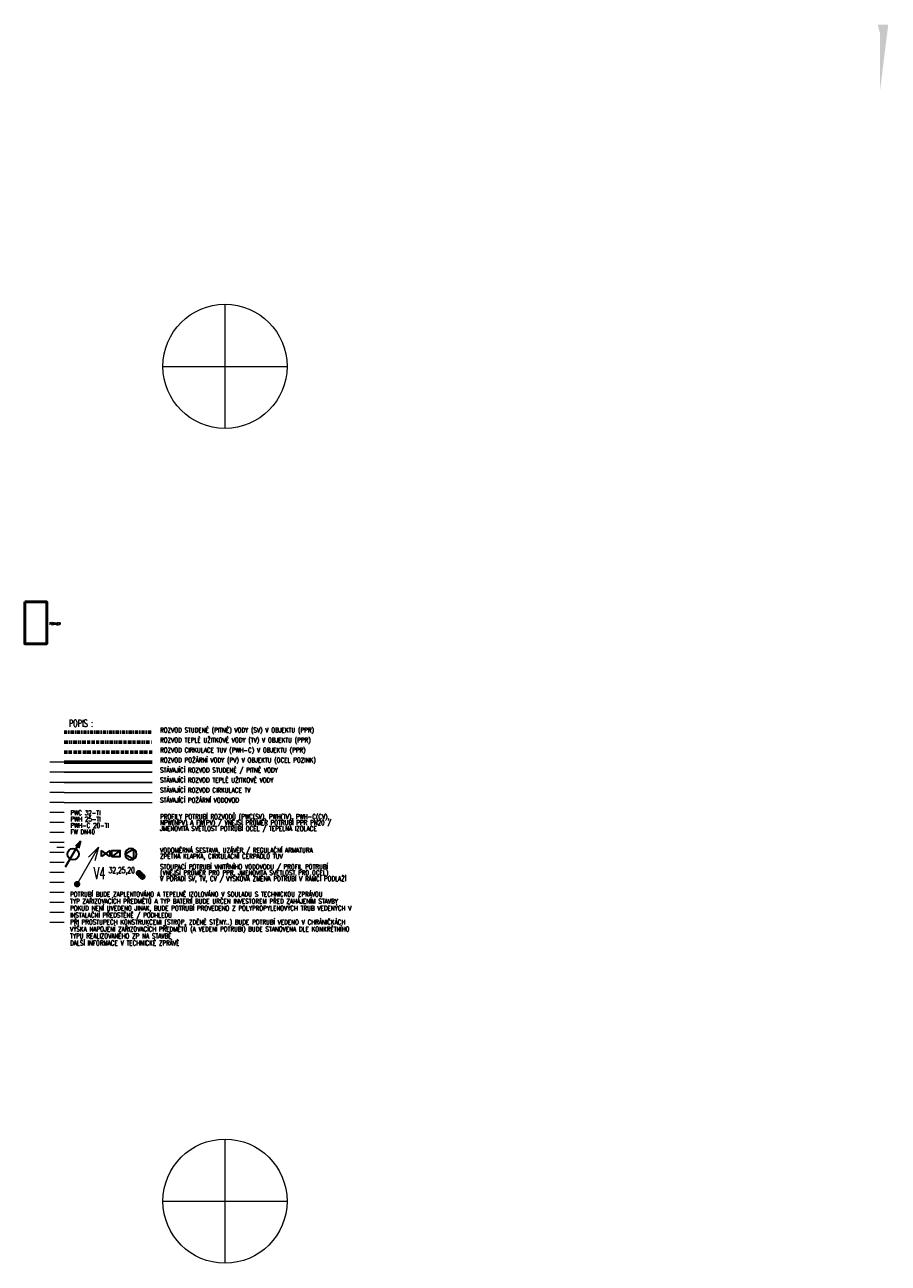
# Model space of a CAD drawing. Header units: millimetres. Extents: x -1254123 to -427507, y -785337 to -378997.
# Tile 33 of 33: x -463731 to -427507, y -430921 to -378997. Entities that reach past the tile are written whole.
import ezdxf

# ---------------------------------------------------------------- set-up
doc = ezdxf.new("R2010")
doc.units = ezdxf.units.MM
doc.header["$LTSCALE"] = 300
for name, pattern in [('ACAD_ISO11W100', [33, 12, -3, 12, -3, 0, -3]), ('DASHDOT', [1, 0.5, -0.25, 0, -0.25]), ('DIVIDE', [31.75, 12.7, -6.35, 0, -6.35, 0, -6.35])]:
    doc.linetypes.add(name, pattern=pattern)
doc.layers.get('0').update_dxf_attribs({"lineweight": 9})
doc.layers.add('___DEF', color=211, linetype='Continuous', lineweight=9, plot=False)
doc.layers.add('Voda pitná stávající', color=7, linetype='Voda pitná stávající', true_color=0x3137f2)
for name, color, linetype, lineweight in [('ZTI-G-popis', 50, 'Continuous', 18), ('ZTI-PLYN 20kPa', 30, 'Plyn_rozvod', 50), ('ZTI-PV-potrubí', 132, 'Voda bez rozlišení', 60), ('ZTI-V-CV', 220, 'ACAD_ISO11W100', 60), ('ZTI-V-CV-stoupačka - potrubí', 220, 'Continuous', 80), ('ZTI-V-other', 150, 'Continuous', 30), ('ZTI-V-popis', 151, 'Continuous', 15), ('ZTI-V-popis velký', 154, 'Continuous', 60), ('ZTI-V-SV', 170, 'DASHDOT', 60), ('ZTI-V-SV-stoupačka - potrubí', 170, 'Continuous', 80), ('ZTI-V-TV', 10, 'DIVIDE', 60), ('ZTI-V-TV-stoupačka - potrubí', 10, 'Continuous', 80), ('ZTI-V-šipky', 152, 'Continuous', 18)]:
    doc.layers.add(name, color=color, linetype=linetype, lineweight=lineweight)
doc.styles.add('simplex6', font='simplex.shx', dxfattribs={"width": 0.6})
doc.linetypes.add('Plyn_rozvod', pattern='A,35,-15,[127,cadkon.shx,S=5,R=0,X=0,Y=0],-15', length=65)
doc.linetypes.add('Voda bez rozlišení', pattern='A,7,-3,7,-3,[1,site.shx,S=1,R=0,X=0,Y=0],-10', length=30)
doc.linetypes.add('Voda pitná stávající', pattern='A,23,[2,site.shx,S=1,R=0,X=0,Y=0],-7', length=30)

# ---------------------------------------------------------------- blocks, each defined once
blk = doc.blocks.new('sipka')
for p, q in [((0, 0), (450, 779)), ((450, 779), (238, 567)), ((450, 779), (372, 490))]:
    blk.add_line(p, q)
blk = doc.blocks.new('VODOMĚR')
for p, q in [((-156, -270), (156, 270)), ((156, 270), (50, 164)), ((156, 270), (117, 125))]:
    blk.add_line(p, q)
blk.add_circle((0, 0), 120)
blk = doc.blocks.new('čerpadlo')
at = {"lineweight": 30}
for p, q in [((0, -100), (-87, 50)), ((-87, 50), (87, 50)), ((87, 50), (0, -100))]:
    blk.add_line(p, q, dxfattribs=at)
blk.add_circle((0, 0), 100, dxfattribs=at)
blk = doc.blocks.new('ventil')
for p, q in [((62, 87), (-63, 87)), ((-63, -88), (62, 87)), ((62, -88), (-63, 87)), ((-63, -88), (62, -88))]:
    blk.add_line(p, q)

msp = doc.modelspace()

# ---------------------------------------------------------------- hatches: boundary and pattern name
at = {"layer": '___DEF'}
h = msp.add_hatch(dxfattribs=at)
h.set_pattern_fill('ANGLE', color=256)
h.set_pattern_definition([(0, (0, 0), (0, 6.985), [5.08, -1.905]), (90, (0, 0), (-6.985, 4e-16), [5.08, -1.905])])
edge = h.paths.add_edge_path()
edge.add_line((-427507, -378997), (-427949, -378997))
edge.add_line((-427849, -379366), (-427849, -381737))

# ---------------------------------------------------------------- linework, layer by layer
for p, q in [((-455330, -395921, 1), (-455330, -390717, 1)), ((-457931, -393319, 1), (-452728, -393319, 1)), ((-462080, -409919), (-462680, -409919)), ((-462080, -410339), (-462680, -410339)), ((-462080, -410759), (-462680, -410759)), ((-462080, -411179), (-462680, -411179)), ((-462080, -411599), (-462680, -411599)), ((-462080, -412019), (-462680, -412019)), ((-462080, -412439), (-462680, -412439)), ((-462080, -412859), (-462680, -412859)), ((-462080, -413279), (-462680, -413279)), ((-462080, -413699), (-462680, -413699)), ((-462080, -413489), (-462380, -413489)), ((-462080, -413699), (-462380, -413699)), ((-462080, -414119), (-462680, -414119)), ((-462080, -414539), (-462680, -414539)), ((-462080, -414959), (-462680, -414959)), ((-462080, -415379), (-462680, -415379)), ((-462080, -415799), (-462680, -415799)), ((-462080, -416219), (-462680, -416219)), ((-462080, -416639), (-462680, -416639)), ((-455330, -430921, 1), (-455330, -425717, 1)), ((-457931, -428319, 1), (-452728, -428319, 1))]:
    msp.add_line(p, q, dxfattribs=at)
for centre in [(-455330, -393319, 1), (-455330, -428319, 1)]:
    msp.add_circle(centre, 2602, dxfattribs=at)
at = {"layer": 'Voda pitná stávající', "ltscale": 0.2}
for p, q in [((-462080, -410339), (-458380, -410339)), ((-462080, -410759), (-458380, -410759))]:
    msp.add_line(p, q, dxfattribs=at)
at = {"layer": 'Voda pitná stávající', "lineweight": 15, "ltscale": 0.2}
msp.add_line((-462080, -411179), (-458380, -411179), dxfattribs=at)
at = {"layer": 'ZTI-PLYN 20kPa', "ltscale": 30}
msp.add_lwpolyline([(-463731, -403196), (-462806, -403196), (-462806, -404946), (-463731, -404946)], close=True, dxfattribs=at)
at = {"layer": 'ZTI-PV-potrubí', "ltscale": 0.06}
msp.add_line((-462080, -409919), (-458380, -409919), dxfattribs=at)
at = {"layer": 'ZTI-V-CV', "linetype": 'ACAD_ISO11W100', "ltscale": 0.04}
msp.add_line((-462080, -409499), (-458380, -409499), dxfattribs=at)
at = {"layer": 'ZTI-V-other'}
msp.add_lwpolyline([(-460074, -413866), (-459724, -413866), (-459724, -413616), (-460074, -413866), (-460074, -413616), (-459724, -413616)], dxfattribs=at)
at = {"layer": 'ZTI-V-SV', "ltscale": 0.9}
msp.add_line((-462080, -408659), (-458380, -408659), dxfattribs=at)
at = {"layer": 'ZTI-V-SV-stoupačka - potrubí', "ltscale": 25}
msp.add_circle((-461536, -415029), 36, dxfattribs=at)
at = {"layer": 'ZTI-V-TV', "ltscale": 0.04}
msp.add_line((-462080, -409079), (-458380, -409079), dxfattribs=at)

# ---------------------------------------------------------------- block references
at = {"layer": 'ZTI-V-other'}
for name, p, xscale, yscale, zscale, rotation in [('ventil', (-460339, -413741), -2, 2, 2, 90), ('čerpadlo', (-459278, -413768), -2.400000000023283, 2.400000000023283, 2.4, 270)]:
    msp.add_blockref(name, p, dxfattribs=dict(at, xscale=xscale, yscale=yscale, zscale=zscale, rotation=rotation))

# ---------------------------------------------------------------- texts
at = {"layer": 'ZTI-V-popis', "style": 'simplex6', "width": 0.6}
msp.add_text('POPIS :', height=300, dxfattribs=at).set_placement((-461879, -408433))
at = {"layer": 'ZTI-V-popis', "char_height": 200, "attachment_point": 1, "style": 'simplex6'}
for s, insert, width, line_spacing_factor in [('{\\W0.7;ROZVOD STUDENÉ (PITNÉ) VODY (SV) V OBJEKTU (PPR)}', (-458054, -408467), 8688.22, 0.75), ('{\\W0.7;ROZVOD TEPLÉ UŽITKOVÉ VODY (TV) V OBJEKTU (PPR)}', (-458054, -408887), 8688.22, 0.75), ('{\\W0.7;ROZVOD CIRKULACE TUV (PWH-C) V OBJEKTU (PPR)}', (-458054, -409307), 8688.22, 0.75), ('{\\W0.7;ROZVOD POŽÁRNÍ VODY (PV) V OBJEKTU (OCEL POZINK)}', (-458054, -409727), 8688.22, 0.75), ('{\\W0.7;STÁVAJÍCÍ ROZVOD STUDENÉ / PITNÉ VODY}', (-458054, -410147), 8688.22, 0.75), ('{\\W0.7;STÁVAJÍCÍ ROZVOD TEPLÉ UŽITKOVÉ VODY}', (-458054, -410567), 8688.22, 0.75), ('{\\W0.7;STÁVAJÍCÍ ROZVOD CIRKULACE TV}', (-458054, -410987), 8688.22, 0.75), ('{\\W0.7;STÁVAJÍCÍ POŽÁRNÍ VODOVOD}', (-458054, -411407), 8688.22, 0.75), ('{\\W0.7;PROFILY POTRUBÍ ROZVODŮ (PWC(SV), PWH(TV), PWH-C(CV), NPW(NPV) A FW(PV) / VNĚJŠÍ PRŮMĚR POTRUBÍ PPR PN20 / JMENOVITÁ SVĚTLOST POTRUBÍ OCEL / TEPELNÁ IZOLACE }', (-458054, -412098), 6762, 0.75), ('{\\W0.7;VODOMĚRNÁ SESTAVA, UZÁVĚR / REGULAČNÍ ARMATURA\\PZPĚTNÁ KLAPKA, CIRKULAČNÍ ČERPADLO TUV}', (-458054, -413507), 8688.22, 0.75), ('{\\W0.7;STOUPACÍ POTRUBÍ VNITŘNÍHO VODOVODU / PROFIL POTRUBÍ \\P(VNĚJŠÍ PRŮMĚR PRO PPR, JMENOVITÁ SVĚTLOST PRO OCEL)\\PV POŘADÍ SV, TV, CV / VÝŠKOVÁ ZMĚNA POTRUBÍ V RÁMCI PODLAŽÍ }', (-458054, -414199), 7542, 0.75), ('{\\W0.7;POTRUBÍ BUDE ZAPLENTOVÁNO A TEPELNĚ IZOLOVÁNO V SOULADU S TECHNICKOU ZPRÁVOU\\PTYP ZAŘIZOVACÍCH PŘEDMĚTŮ A TYP BATERIÍ BUDE URČEN INVESTOREM PŘED ZAHÁJENÍM STAVBY\\PPOKUD NENÍ UVEDENO JINAK, BUDE POTRUBÍ PROVEDENO Z POLYPROPYLENOVÝCH TRUB VEDENÝCH V INSTALAČNÍ PŘEDSTĚNĚ / PODHLEDU\\PPŘI PROSTUPECH KONSTRUKCEMI (STROP, ZDĚNÉ STĚNY..) BUDE POTRUBÍ VEDENO V CHRÁNIČKÁCH\\PVÝŠKA NAPOJENÍ ZAŘIZOVACÍCH PŘEDMĚTŮ (A VEDENÍ POTRUBÍ) BUDE STANOVENA DLE KONKRÉTNÍHO TYPU REALIZOVANÉHO ZP NA STAVBĚ\\PDALŠÍ INFORMACE V TECHNICKÉ ZPRÁVĚ }', (-461831, -415352), 10802, 0.875)]:
    msp.add_mtext(s, dxfattribs=dict(at, insert=insert, width=width, line_spacing_factor=line_spacing_factor))
at = {"layer": 'ZTI-V-popis velký', "style": 'simplex6', "width": 0.6}
msp.add_text('V4', height=500, dxfattribs=at).set_placement((-460841, -414822))

# ---------------------------------------------------------------- next in the draw order: texts
at = {"layer": 'ZTI-G-popis', "insert": (-462687, -404053), "char_height": 100, "width": 389.57, "attachment_point": 1, "line_spacing_factor": 0.96, "style": 'simplex6', "bg_fill": 3, "box_fill_scale": 1.1, "bg_fill_color": 256, "bg_fill_transparency": 13394764}
msp.add_mtext('{\\Fsimplex8|c238;PODHLED}', dxfattribs=at)
at = {"layer": 'ZTI-V-popis', "insert": (-461817, -411933), "char_height": 200, "width": 1483.7, "attachment_point": 1, "line_spacing_factor": 0.8, "style": 'simplex6', "bg_fill": 3, "box_fill_scale": 1.5, "bg_fill_color": 256, "bg_fill_true_color": 13158600, "bg_fill_transparency": 13394764}
msp.add_mtext('{\\W0.7;PWC 32-TI\\PPWH 25-TI\\PPWH-C 20-TI\\PFW DN40 }', dxfattribs=at)
at = {"layer": 'ZTI-V-popis', "insert": (-460214, -414315), "char_height": 250, "attachment_point": 1, "line_spacing_factor": 0.96, "style": 'simplex6', "bg_fill": 3, "box_fill_scale": 1.1, "bg_fill_color": 256, "bg_fill_transparency": 0}
msp.add_mtext('\\A1;32,25,20', dxfattribs=at)

# ---------------------------------------------------------------- next in the draw order: linework, layer by layer
at = {"layer": 'ZTI-PV-potrubí', "lineweight": 15, "ltscale": 0.06}
msp.add_line((-462080, -411599), (-458380, -411599), dxfattribs=at)
at = {"layer": 'ZTI-V-CV-stoupačka - potrubí', "linetype": 'Continuous', "ltscale": 25}
msp.add_circle((-458867, -414642), 35, dxfattribs=at)
at = {"layer": 'ZTI-V-SV-stoupačka - potrubí', "linetype": 'Continuous', "ltscale": 25}
msp.add_circle((-458942, -414567), 35, dxfattribs=at)
at = {"layer": 'ZTI-V-TV-stoupačka - potrubí', "linetype": 'Continuous', "ltscale": 25}
msp.add_circle((-458792, -414717), 35, dxfattribs=at)

# ---------------------------------------------------------------- next in the draw order: block references
at = {"layer": 'ZTI-V-other', "xscale": 2, "yscale": 2, "zscale": 2}
msp.add_blockref('VODOMĚR', (-461704, -413768), dxfattribs=at)
at = {"layer": 'ZTI-V-šipky', "xscale": -2, "yscale": 2, "zscale": 2, "rotation": 300.0000000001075}
msp.add_blockref('sipka', (-461536, -415029), dxfattribs=at)

doc.saveas('drawing.dxf')
